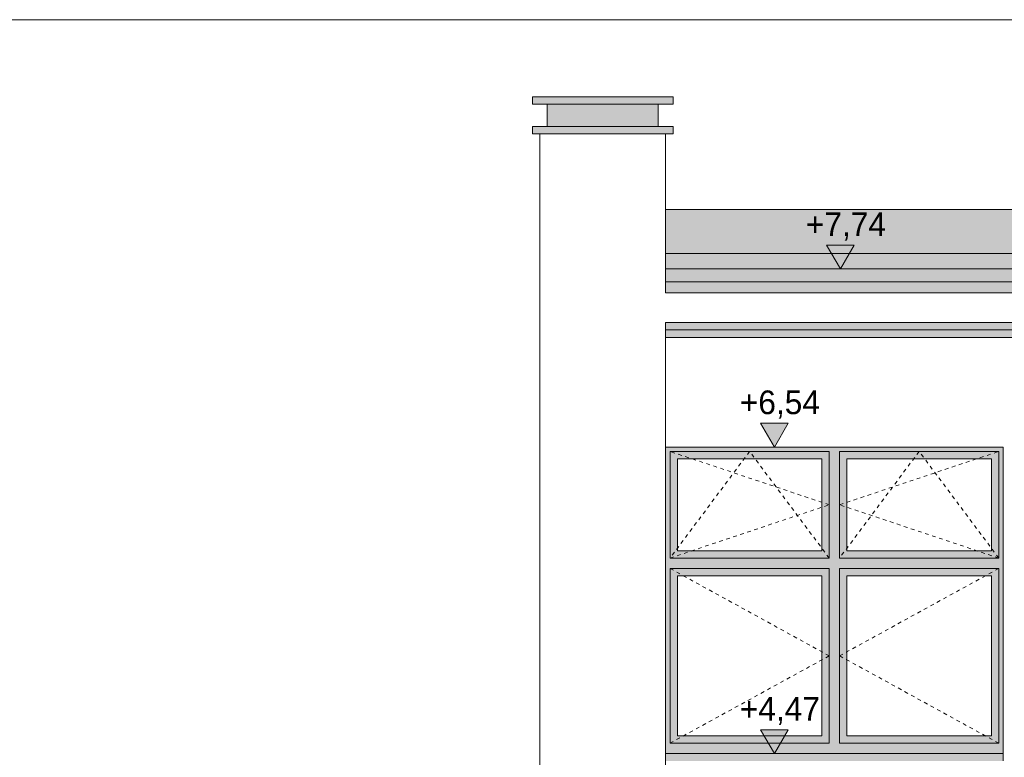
# Model space of a CAD drawing. Extents: x -366324 to -207045, y 68808 to 138616.
# Tile 138 of 170: x -240929 to -234279, y 131378 to 136358. Entities that reach past the tile are written whole.
import ezdxf

# ---------------------------------------------------------------- set-up
doc = ezdxf.new("R2010")
doc.units = 0
doc.header["$MEASUREMENT"] = 0
doc.linetypes.add('Hidden Line', pattern=[50, 25, -25])
for name, color, linetype, lineweight, true_color in [('ARCH dach_Nr_Pióra__22', 7, 'Continuous', 9, 0x7f7f7f), ('Arch kolorystyka_Nr_Pióra__2', 7, 'Continuous', 13, 0x7f7f7f), ('Arch kolorystyka_Nr_Pióra__61', 7, 'Continuous', 20, 0x4d4d4d), ('Arch rynny_Nr_Pióra__81', 7, 'Continuous', 9, 0x5d5d5d)]:
    doc.layers.add(name, color=color, linetype=linetype, lineweight=lineweight, true_color=true_color)
for name, color, linetype, lineweight in [('Arch kolorystyka_Nr_Pióra__41', 7, 'Continuous', 15), ('Arch okna_Nr_Pióra__21', 7, 'Continuous', 9), ('Arch rynny_Nr_Pióra__21', 7, 'Continuous', 9), ('ARCH TABELA_Nr_Pióra__21', 7, 'Continuous', 9), ('Arch wykończenie_Nr_Pióra__21', 7, 'Continuous', 9), ('Arch wymiary_Nr_Pióra__19', 255, 'Continuous', 13), ('Arch wymiary_Nr_Pióra__21', 7, 'Continuous', 9), ('Arch ściany zewnętrzne_Nr_Pióra__21', 7, 'Continuous', 9), ('INWENT DACH_Nr_Pióra__21', 7, 'Continuous', 9)]:
    doc.layers.add(name, color=color, linetype=linetype, lineweight=lineweight)
doc.layers.add('Arch wymiary', color=7, linetype='Continuous')
doc.styles.add('GENERATED_STYLE_1', font='txt')

# ---------------------------------------------------------------- blocks, each defined once
blk = doc.blocks.new('Wymiary_236', base_point=(-235386.5, 134675.4))
at = {"layer": 'Arch wymiary_Nr_Pióra__19', "linetype": 'Continuous'}
blk.add_hatch(color=256, dxfattribs=at).paths.add_polyline_path([(-235386.5, 134675.4), (-235479.3, 134835.4), (-235293.7, 134835.4)], flags=0)
for p, q in [((-235386.5, 134675.4), (-235479.3, 134835.4)), ((-235479.3, 134835.4), (-235293.7, 134835.4)), ((-235293.7, 134835.4), (-235386.5, 134675.4))]:
    blk.add_line(p, q, dxfattribs=at)
at = {"layer": 'Arch wymiary_Nr_Pióra__21', "linetype": 'Continuous'}
for q in [(-235506.5, 134675.4), (-235266.5, 134675.4)]:
    blk.add_line((-235386.5, 134675.4), q, dxfattribs=at)
at = {"layer": 'Arch wymiary_Nr_Pióra__19', "insert": (-235619.9, 134867.4), "char_height": 160, "attachment_point": 7, "style": 'GENERATED_STYLE_1'}
blk.add_mtext('{+7,74}', dxfattribs=at)
blk = doc.blocks.new('Wymiary_238', base_point=(-235832.4, 133473.4))
at = {"layer": 'Arch wymiary_Nr_Pióra__21', "linetype": 'Continuous'}
blk.add_hatch(color=256, dxfattribs=at).paths.add_polyline_path([(-235832.4, 133473.4), (-235925.2, 133633.4), (-235739.6, 133633.4)], flags=0)
for p, q in [((-235832.4, 133473.4), (-235925.2, 133633.4)), ((-235925.2, 133633.4), (-235739.6, 133633.4)), ((-235739.6, 133633.4), (-235832.4, 133473.4)), ((-235832.4, 133473.4), (-235952.4, 133473.4)), ((-235832.4, 133473.4), (-235712.4, 133473.4))]:
    blk.add_line(p, q, dxfattribs=at)
at = {"layer": 'Arch wymiary_Nr_Pióra__21', "insert": (-236065.8, 133665.4), "char_height": 160, "attachment_point": 7, "style": 'GENERATED_STYLE_1'}
blk.add_mtext('{+6,54}', dxfattribs=at)
blk = doc.blocks.new('Wymiary_240', base_point=(-235832.4, 131403.4))
at = {"layer": 'Arch wymiary_Nr_Pióra__21', "linetype": 'Continuous'}
blk.add_hatch(color=256, dxfattribs=at).paths.add_polyline_path([(-235832.4, 131403.4), (-235925.2, 131563.4), (-235739.6, 131563.4)], flags=0)
for p, q in [((-235832.4, 131403.4), (-235925.2, 131563.4)), ((-235925.2, 131563.4), (-235739.6, 131563.4)), ((-235739.6, 131563.4), (-235832.4, 131403.4)), ((-235832.4, 131403.4), (-235952.4, 131403.4)), ((-235832.4, 131403.4), (-235712.4, 131403.4))]:
    blk.add_line(p, q, dxfattribs=at)
at = {"layer": 'Arch wymiary_Nr_Pióra__21', "insert": (-236065.8, 131595.4), "char_height": 160, "attachment_point": 7, "style": 'GENERATED_STYLE_1'}
blk.add_mtext('{+4,47}', dxfattribs=at)

msp = doc.modelspace()

# ---------------------------------------------------------------- hatches: boundary and pattern name
at = {"layer": 'Arch kolorystyka_Nr_Pióra__2', "linetype": 'Continuous'}
h = msp.add_hatch(color=256, dxfattribs=at)
h.paths.add_polyline_path([(-236566.9, 131403.4), (-234286.9, 131403.4), (-234286.9, 133473.4), (-236566.9, 133473.4)], flags=0)
h.paths.add_polyline_path([(-236486.9, 131523.4), (-235511.9, 131523.4), (-235511.9, 132603.4), (-236486.9, 132603.4)], flags=0)
h.paths.add_polyline_path([(-236486.9, 132773.4), (-235511.9, 132773.4), (-235511.9, 133393.4), (-236486.9, 133393.4)], flags=0)
h.paths.add_polyline_path([(-235341.9, 132773.4), (-234366.9, 132773.4), (-234366.9, 133393.4), (-235341.9, 133393.4)], flags=0)
h.paths.add_polyline_path([(-235341.9, 131523.4), (-234366.9, 131523.4), (-234366.9, 132603.4), (-235341.9, 132603.4)], flags=0)
at = {"layer": 'Arch kolorystyka_Nr_Pióra__41', "linetype": 'Continuous'}
for points in [[(-237366.9, 135788.4), (-236616.9, 135788.4), (-236516.9, 135788.4), (-236516.9, 135838.4), (-237466.9, 135838.4), (-237466.9, 135788.4)], [(-237366.9, 135638.4), (-236616.9, 135638.4), (-236616.9, 135788.4), (-237366.9, 135788.4)], [(-237466.9, 135588.4), (-236516.9, 135588.4), (-236516.9, 135638.4), (-236616.9, 135638.4), (-237366.9, 135638.4), (-237466.9, 135638.4)], [(-236566.9, 134675.4), (-236566.9, 134588.6), (-210206.9, 134588.6), (-210206.9, 134675.4)], [(-236566.9, 134513.6), (-233996.9, 134513.6, -0.545455), (-233886.9, 134513.6), (-216226.9, 134513.6, -0.545455), (-216116.9, 134513.6), (-210206.9, 134513.6), (-210206.9, 134588.6), (-236566.9, 134588.6)], [(-236566.9, 134263.4), (-233996.9, 134263.4), (-233996.9, 134313.4), (-236566.9, 134313.4)], [(-233996.9, 134263.4), (-236566.9, 134263.4), (-236566.9, 134213.4), (-233996.9, 134213.4)], [(-234286.9, 131353.4), (-234286.9, 131403.4), (-236566.9, 131403.4), (-236566.9, 131353.4)]]:
    msp.add_hatch(color=256, dxfattribs=at).paths.add_polyline_path(points, flags=0)
at = {"layer": 'Arch kolorystyka_Nr_Pióra__61', "linetype": 'Continuous'}
for points in [[(-236566.9, 135077.2), (-236566.9, 134779.6), (-232821.9, 134779.6), (-232821.9, 135077.2)], [(-232821.9, 134779.6), (-236566.9, 134779.6), (-236566.9, 134675.4), (-210206.9, 134675.4), (-210206.9, 134779.6), (-232321.9, 134779.6), (-232321.9, 134729.6), (-232821.9, 134729.6)]]:
    msp.add_hatch(color=256, dxfattribs=at).paths.add_polyline_path(points, flags=0)

# ---------------------------------------------------------------- linework, layer by layer
at = {"layer": 'ARCH dach_Nr_Pióra__22', "linetype": 'Continuous'}
msp.add_line((-232821.9, 134779.6), (-236566.9, 134779.6), dxfattribs=at)
at = {"layer": 'Arch okna_Nr_Pióra__21', "linetype": 'Continuous'}
for p, q in [((-236536.9, 133443.4), (-235461.9, 133443.4)), ((-236536.9, 133443.4), (-236536.9, 132723.4)), ((-235461.9, 133443.4), (-235461.9, 132723.4)), ((-235391.9, 133443.4), (-235391.9, 132723.4)), ((-235391.9, 133443.4), (-234316.9, 133443.4)), ((-234316.9, 133443.4), (-234316.9, 132723.4)), ((-236486.9, 133393.4), (-235511.9, 133393.4)), ((-236486.9, 133393.4), (-236486.9, 132773.4)), ((-235511.9, 133393.4), (-235511.9, 132773.4)), ((-235341.9, 133393.4), (-234366.9, 133393.4)), ((-235341.9, 133393.4), (-235341.9, 132773.4)), ((-234366.9, 133393.4), (-234366.9, 132773.4)), ((-236486.9, 132773.4), (-235511.9, 132773.4)), ((-235341.9, 132773.4), (-234366.9, 132773.4)), ((-236536.9, 132723.4), (-235461.9, 132723.4)), ((-235391.9, 132723.4), (-234316.9, 132723.4)), ((-236536.9, 132653.4), (-235461.9, 132653.4)), ((-236536.9, 132653.4), (-236536.9, 131473.4)), ((-236486.9, 132603.4), (-235511.9, 132603.4)), ((-236486.9, 132603.4), (-236486.9, 131523.4)), ((-235511.9, 132603.4), (-235511.9, 131523.4)), ((-235461.9, 132653.4), (-235461.9, 131473.4)), ((-235391.9, 132653.4), (-235391.9, 131473.4)), ((-235391.9, 132653.4), (-234316.9, 132653.4)), ((-235341.9, 132603.4), (-234366.9, 132603.4)), ((-235341.9, 132603.4), (-235341.9, 131523.4)), ((-234366.9, 132603.4), (-234366.9, 131523.4)), ((-234316.9, 132653.4), (-234316.9, 131473.4)), ((-236536.9, 131473.4), (-235461.9, 131473.4)), ((-236486.9, 131523.4), (-235511.9, 131523.4)), ((-235391.9, 131473.4), (-234316.9, 131473.4)), ((-235341.9, 131523.4), (-234366.9, 131523.4))]:
    msp.add_line(p, q, dxfattribs=at)
at = {"layer": 'Arch okna_Nr_Pióra__21', "linetype": 'Hidden Line'}
for p, q in [((-235999.4, 133443.4), (-236536.9, 132723.4)), ((-235461.9, 133083.4), (-236536.9, 133443.4)), ((-235461.9, 132723.4), (-235999.4, 133443.4)), ((-234854.4, 133443.4), (-235391.9, 132723.4)), ((-235391.9, 133083.4), (-234316.9, 133443.4)), ((-234316.9, 132723.4), (-234854.4, 133443.4)), ((-236536.9, 132723.4), (-235461.9, 133083.4)), ((-234316.9, 132723.4), (-235391.9, 133083.4)), ((-235461.9, 132063.4), (-236536.9, 132653.4)), ((-235391.9, 132063.4), (-234316.9, 132653.4)), ((-236536.9, 131473.4), (-235461.9, 132063.4)), ((-234316.9, 131473.4), (-235391.9, 132063.4))]:
    msp.add_line(p, q, dxfattribs=at)
at = {"layer": 'Arch rynny_Nr_Pióra__21', "linetype": 'Continuous'}
msp.add_line((-233996.9, 134513.6), (-236566.9, 134513.6), dxfattribs=at)
at = {"layer": 'Arch rynny_Nr_Pióra__81', "linetype": 'Continuous'}
for p, q in [((-236616.9, 135788.4), (-237366.9, 135788.4)), ((-236616.9, 135638.4), (-237366.9, 135638.4)), ((-210206.9, 134588.6), (-236566.9, 134588.6)), ((-233996.9, 134263.4), (-236566.9, 134263.4))]:
    msp.add_line(p, q, dxfattribs=at)
at = {"layer": 'ARCH TABELA_Nr_Pióra__21', "linetype": 'Continuous'}
msp.add_line((-249976.9, 136358.4), (-209226.9, 136358.4), dxfattribs=at)
at = {"layer": 'Arch wykończenie_Nr_Pióra__21', "linetype": 'Continuous'}
for p, q in [((-237466.9, 135838.4), (-237466.9, 135788.4)), ((-236516.9, 135838.4), (-237466.9, 135838.4)), ((-237366.9, 135788.4), (-237466.9, 135788.4)), ((-236616.9, 135788.4), (-236616.9, 135638.4)), ((-236516.9, 135788.4), (-236616.9, 135788.4)), ((-236516.9, 135838.4), (-236516.9, 135788.4)), ((-237466.9, 135638.4), (-237466.9, 135588.4)), ((-237366.9, 135638.4), (-237466.9, 135638.4)), ((-236516.9, 135588.4), (-237466.9, 135588.4)), ((-236516.9, 135638.4), (-236616.9, 135638.4)), ((-236516.9, 135638.4), (-236516.9, 135588.4))]:
    msp.add_line(p, q, dxfattribs=at)
at = {"layer": 'Arch ściany zewnętrzne_Nr_Pióra__21', "linetype": 'Continuous'}
for p, q in [((-237366.9, 135788.4), (-237366.9, 135638.4)), ((-237416.9, 135588.4), (-237416.9, 126938.4)), ((-236566.9, 135588.4), (-236566.9, 134513.6)), ((-210206.9, 134675.4), (-236566.9, 134675.4)), ((-233996.9, 134313.4), (-236566.9, 134313.4)), ((-236566.9, 134313.4), (-236566.9, 126938.4)), ((-233996.9, 134213.4), (-236566.9, 134213.4)), ((-236566.9, 133473.4), (-234286.9, 133473.4)), ((-236566.9, 133473.4), (-236566.9, 131353.4)), ((-234286.9, 133473.4), (-234286.9, 131353.4)), ((-236566.9, 131403.4), (-234286.9, 131403.4))]:
    msp.add_line(p, q, dxfattribs=at)
at = {"layer": 'INWENT DACH_Nr_Pióra__21', "linetype": 'Continuous'}
msp.add_line((-232821.9, 135077.2), (-236566.9, 135077.2), dxfattribs=at)

# ---------------------------------------------------------------- block references
at = {"layer": 'Arch wymiary', "linetype": 'Continuous'}
for name, p in [('Wymiary_236', (-235386.5, 134675.4)), ('Wymiary_238', (-235832.4, 133473.4)), ('Wymiary_240', (-235832.4, 131403.4))]:
    msp.add_blockref(name, p, dxfattribs=at)

doc.saveas('drawing.dxf')
